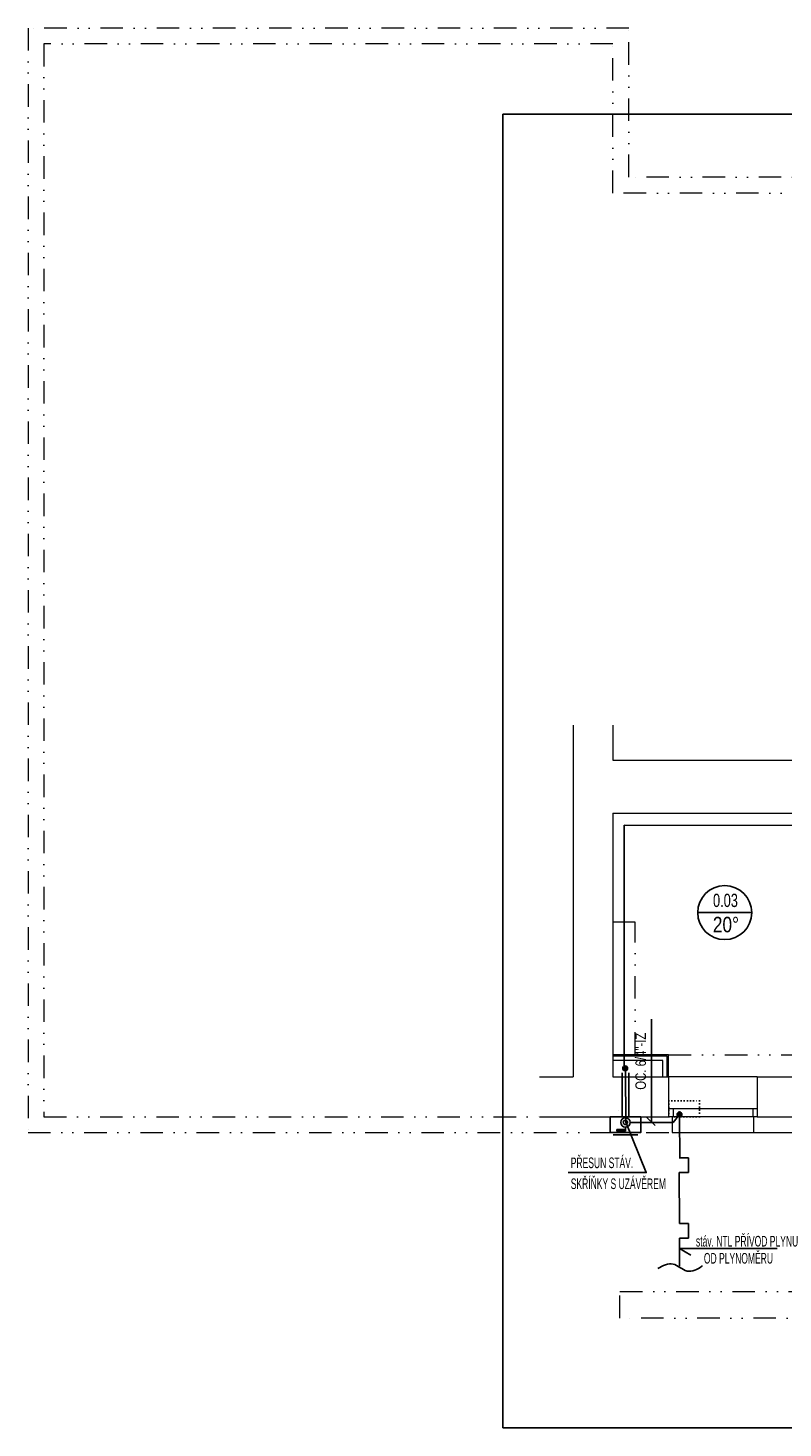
# Model space of a CAD drawing. Header units: millimetres. Extents: x 2424458 to 5109721, y -2781114 to -1335434.
# Tile 6 of 59: x 2462512 to 2471045, y -1419127 to -1403303. Entities that reach past the tile are written whole.
import ezdxf
from ezdxf.enums import TextEntityAlignment as Align

# ---------------------------------------------------------------- set-up
doc = ezdxf.new("R2010")
doc.units = ezdxf.units.MM
doc.header["$LTSCALE"] = 20
doc.header["$MEASUREMENT"] = 0
for name, pattern in [('DASHED', [19.05, 12.7, -6.35]), ('DIVIDE', [31.75, 12.7, -6.35, 0, -6.35, 0, -6.35]), ('DOT', [0.25, 0, -0.25]), ('ČERCHOVANÁ', [25.4, 12.7, -6.35, 0, -6.35])]:
    doc.linetypes.add(name, pattern=pattern)
for name, color, linetype in [('ARMATURY', 2, 'Continuous'), ('CKTU0_1M', 1, 'Continuous'), ('KOTY', 2, 'Continuous'), ('PLYN', 4, 'Continuous'), ('slepak nový', 252, 'Continuous'), ('UT', 6, 'Continuous'), ('VNITŘVODA', 30, 'ČERCHOVANÁ'), ('Čísla místností', 7, 'Continuous')]:
    doc.layers.add(name, color=color, linetype=linetype)
doc.layers.add('Rámečky', color=7, linetype='Continuous', lineweight=25)
doc.styles.add('ARIEL', font='ARIAL.TTF')
doc.styles.add('ROMAN', font='ic-romans.shx')
doc.styles.add('ROMANS', font='ic-romans.shx', dxfattribs={"width": 0.8})
doc.linetypes.add('PLYN_ROZVOD', pattern='A,35,-15,[127,cadkon.shx,S=5,R=0,X=0,Y=0],-15', length=65)

# ---------------------------------------------------------------- blocks, each defined once
blk = doc.blocks.new('*U727', base_point=(31500, 0))
at = {"layer": 'Rámečky', "linetype": 'Continuous'}
for p, q in [((31500, 14850), (0, 14850)), ((0, 14850), (0, 0)), ((0, 0), (31500, 0))]:
    blk.add_line(p, q, dxfattribs=at)

msp = doc.modelspace()

# ---------------------------------------------------------------- hatches: boundary and pattern name
at = {"layer": 'PLYN'}
for points in [[(2469233.4, -1415062.8, 1), (2469288.1, -1415062.8, 1)], [(2469845.6, -1415580.4, 1), (2469900, -1415585.9, 1)]]:
    msp.add_hatch(color=2, dxfattribs=at).paths.add_polyline_path(points)

# ---------------------------------------------------------------- linework, layer by layer
at = {"color": 7, "linetype": 'DOT', "ltscale": 200}
msp.add_line((2469189, -1415538.5), (2469189, -1415608.5), dxfattribs=at)
at = {"color": 7, "linetype": 'Continuous'}
for points in [[(2468615.9, -1416239.2), (2469498.4, -1416239.2), (2469267.1, -1415668.7)], [(2470978.3, -1417097.4), (2469876.6, -1417097.4), (2470004.8, -1417171.4)]]:
    msp.add_lwpolyline(points, dxfattribs=at)
at = {"linetype": 'Continuous', "start_tangent": (-0.9983824, -0.0568557)}
msp.add_spline([(2469628.9, -1417322.7), (2469802.5, -1417273.7), (2469960.7, -1417352.3), (2470126.5, -1417298.9), (2470132.8, -1417294)], degree=3, dxfattribs=at)
at = {"layer": 'ARMATURY', "linetype": 'Continuous'}
for p, q in [((2469560.5, -1415672.6), (2469560.5, -1414505.8)), ((2469228.1, -1415114), (2469228.4, -1415616)), ((2469301, -1415112.6), (2469303, -1415615.7)), ((2469499.6, -1415608.5), (2469598.8, -1415707.7)), ((2469124.1, -1415814.5), (2469402.5, -1415814.5)), ((2469166.5, -1415754.7), (2469265.1, -1415754.5)), ((2469166.6, -1415770.6), (2469166.5, -1415754.7)), ((2469265.1, -1415770.4), (2469166.6, -1415770.6)), ((2469265, -1415725.9), (2469265.1, -1415770.4))]:
    msp.add_line(p, q, dxfattribs=at)
at = {"layer": 'ARMATURY', "linetype": 'DOT', "ltscale": 7}
msp.add_lwpolyline([(2469753.1, -1415428.5), (2470099.6, -1415428.5), (2470099.6, -1415608.5), (2469753.1, -1415608.5)], close=True, dxfattribs=at)
at = {"layer": 'ARMATURY', "linetype": 'Continuous'}
msp.add_lwpolyline([(2469091, -1415608.5), (2469437.6, -1415608.5), (2469437.6, -1415788.5), (2469091, -1415788.5)], close=True, dxfattribs=at)
for centre, radius in [((2469264.2, -1415672.6), 53.3), ((2469264.2, -1415672.6), 24.3), ((2469875.8, -1415582.3), 25)]:
    msp.add_circle(centre, radius, dxfattribs=at)
at = {"layer": 'CKTU0_1M', "linetype": 'DASHED', "ltscale": 10}
for p, q in [((2469876, -1415608.5), (2469878.9, -1416078.4)), ((2469874.2, -1416817), (2469872.8, -1416238.3)), ((2469876.7, -1416982.7), (2469876.4, -1417296.2))]:
    msp.add_line(p, q, dxfattribs=at)
at = {"layer": 'CKTU0_1M'}
for p, q in [((2469872.4, -1416072.7), (2469974.9, -1416072.5)), ((2469974.9, -1416072.5), (2469975.3, -1416238.1)), ((2469975.3, -1416238.1), (2469872.8, -1416238.3)), ((2469874.2, -1416817), (2469976.7, -1416816.8)), ((2469976.7, -1416816.8), (2469977.1, -1416982.4)), ((2469977.1, -1416982.4), (2469874.6, -1416982.7))]:
    msp.add_line(p, q, dxfattribs=at)
at = {"layer": 'PLYN', "linetype": 'PLYN_ROZVOD', "lineweight": -3, "ltscale": 0.7}
for p, q in [((2476169.5, -1412322), (2469250.9, -1412314.5)), ((2469250.9, -1412314.5), (2469250.9, -1415052.8))]:
    msp.add_line(p, q, dxfattribs=at)
at = {"layer": 'PLYN', "color": 5, "linetype": 'PLYN_ROZVOD', "lineweight": -3, "ltscale": 0.4}
for p, q in [((2469267.1, -1415668.7), (2469265.1, -1415091.8)), ((2469317.8, -1415672.6), (2469803.1, -1415672.6))]:
    msp.add_line(p, q, dxfattribs=at)
at = {"layer": 'PLYN', "color": 2}
for centre in [(2469261.2, -1415061.6), (2469875.8, -1415582.3)]:
    msp.add_circle(centre, 27.4, dxfattribs=at)
at = {"layer": 'slepak nový', "linetype": 'DIVIDE', "lineweight": 13}
for p, q in [((2462512.5, -1403303.5), (2462512.5, -1415788.5)), ((2469302.5, -1403303.5), (2462512.5, -1403303.5)), ((2469302.5, -1404988.5), (2469302.5, -1403303.5)), ((2469122.5, -1403483.5), (2462692.5, -1403483.5)), ((2462692.5, -1403483.5), (2462692.5, -1415608.5)), ((2469122.5, -1405168.5), (2469122.5, -1403483.5)), ((2478647.5, -1404988.5), (2469302.5, -1404988.5)), ((2477755.2, -1405168.5), (2469122.5, -1405168.5)), ((2469372.5, -1413408.5), (2469122.5, -1413408.5)), ((2469372.5, -1414908.5), (2469372.5, -1413408.5)), ((2469752.5, -1414908.5), (2471202.5, -1414908.5)), ((2462692.5, -1415608.5), (2468294.7, -1415608.5)), ((2462512.5, -1415788.5), (2469792.5, -1415788.5)), ((2469202.5, -1417883.5), (2469202.5, -1417583.5)), ((2469202.5, -1417583.5), (2479222.5, -1417583.5)), ((2479222.5, -1417883.5), (2469202.5, -1417883.5))]:
    msp.add_line(p, q, dxfattribs=at)
at = {"layer": 'slepak nový', "linetype": 'Continuous', "lineweight": 13}
for p, q in [((2468672.5, -1411184), (2468672.5, -1415158.5)), ((2469122.5, -1411184), (2469122.5, -1411578.5)), ((2469122.5, -1411578.5), (2477977.5, -1411578.5)), ((2469122.5, -1412178.5), (2475802.5, -1412178.5)), ((2469122.5, -1412178.5), (2469122.5, -1415158.5)), ((2469752.5, -1414908.5), (2469122.5, -1414908.5)), ((2469737.5, -1414923.5), (2469122.5, -1414923.5)), ((2469687.5, -1414973.5), (2469122.5, -1414973.5)), ((2469687.5, -1415158.5), (2469687.5, -1414973.5)), ((2469737.5, -1415158.5), (2469737.5, -1414923.5)), ((2469752.5, -1415158.5), (2469752.5, -1414908.5)), ((2468294.7, -1415158.5), (2468672.5, -1415158.5)), ((2469122.5, -1415158.5), (2469752.5, -1415158.5)), ((2470752.5, -1415158.5), (2469752.5, -1415158.5)), ((2470752.5, -1415158.5), (2469752.5, -1415158.5)), ((2469752.5, -1415158.5), (2469752.5, -1415608.5)), ((2469752.5, -1415158.5), (2469752.5, -1415608.5)), ((2470752.5, -1415158.5), (2470752.5, -1415608.5)), ((2470752.5, -1415158.5), (2470752.5, -1415608.5)), ((2470752.5, -1415158.5), (2471202.5, -1415158.5)), ((2470752.5, -1415518.5), (2469752.5, -1415518.5)), ((2470752.5, -1415518.5), (2469752.5, -1415518.5)), ((2469802.5, -1415518.5), (2469802.5, -1415608.5)), ((2469802.5, -1415518.5), (2469802.5, -1415608.5)), ((2470702.5, -1415518.5), (2470702.5, -1415608.5)), ((2470702.5, -1415518.5), (2470702.5, -1415608.5)), ((2468294.7, -1415608.5), (2469752.5, -1415608.5)), ((2469792.5, -1415608.5), (2469752.5, -1415608.5)), ((2470752.5, -1415608.5), (2469752.5, -1415608.5)), ((2470752.5, -1415608.5), (2469752.5, -1415608.5)), ((2469792.5, -1415608.5), (2469792.5, -1415788.5)), ((2469792.5, -1415608.5), (2469792.5, -1415788.5)), ((2470712.5, -1415608.5), (2470712.5, -1415788.5)), ((2470712.5, -1415608.5), (2470712.5, -1415788.5)), ((2470752.5, -1415608.5), (2470712.5, -1415608.5)), ((2470752.5, -1415608.5), (2471202.5, -1415608.5)), ((2469792.5, -1415788.5), (2470712.5, -1415788.5)), ((2470712.5, -1415788.5), (2471242.5, -1415788.5))]:
    msp.add_line(p, q, dxfattribs=at)
at = {"layer": 'UT', "color": 2}
msp.add_line((2470081.2, -1413301.6), (2470690.8, -1413301.6), dxfattribs=at)
at = {"layer": 'UT', "color": 5, "lineweight": -3}
msp.add_line((2469803.1, -1415672.6), (2469875.8, -1415582.3), dxfattribs=at)
at = {"layer": 'UT', "color": 2}
msp.add_circle((2470386, -1413301.6), 304.8, dxfattribs=at)

# ---------------------------------------------------------------- block references
at = {"layer": 'Rámečky'}
msp.add_blockref('*U727', (2499379.5, -1419126.6), dxfattribs=at)

# ---------------------------------------------------------------- texts
at = {"layer": 'ARMATURY', "color": 3, "style": 'ARIEL', "width": 0.8}
msp.add_text('20°', height=175, dxfattribs=at).set_placement((2470251.7, -1413576.7), align=Align.BOTTOM_LEFT)
at = {"layer": 'KOTY', "lineweight": -3, "insert": (2469437.1, -1414981.1), "char_height": 120, "width": 1415.987, "attachment_point": 5, "rotation": 90, "style": 'ROMANS'}
msp.add_mtext('\\pxi-3,l3,t3;OC.^I6/4"-IZ', dxfattribs=at)
at = {"layer": 'VNITŘVODA', "color": 3, "style": 'ROMAN', "width": 0.6}
for s, p in [('PŘESUN STÁV.', (2468646.2, -1416189.5)), ('SKŘÍŇKY S UZÁVĚREM', (2468646.2, -1416425.8))]:
    msp.add_text(s, height=120, dxfattribs=at).set_placement(p)
for s, p in [('stáv. NTL PŘÍVOD PLYNU', (2470060.9, -1417111.3)), ('OD PLYNOMĚRU', (2470150.8, -1417304.4))]:
    msp.add_text(s, height=120, dxfattribs=at).set_placement(p, align=Align.BOTTOM_LEFT)
at = {"layer": 'Čísla místností', "color": 7, "insert": (2470253.7, -1413240.5), "char_height": 150, "attachment_point": 7, "style": 'ARIEL'}
msp.add_mtext('\\W0.69;0.03', dxfattribs=at)

doc.saveas('drawing.dxf')
